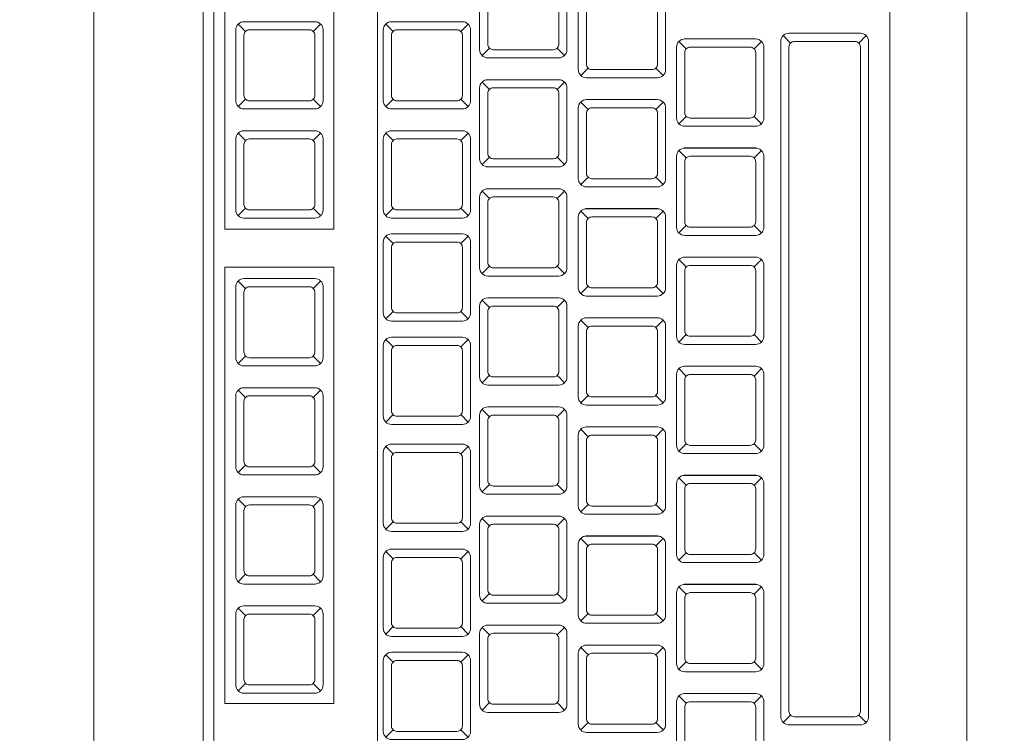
# Model space of a CAD drawing. Header units: millimetres. Extents: x 26866 to 1024070, y -428191 to 408885.
# Tile 74 of 248: x 184472 to 184652, y 366338 to 366468. Entities that reach past the tile are written whole.
import ezdxf

# ---------------------------------------------------------------- set-up
doc = ezdxf.new("R2010")
doc.units = ezdxf.units.MM
doc.header["$LTSCALE"] = 2
for name, color, linetype, lineweight in [('0_OPIS', 7, 'Continuous', 13), ('3DPLAN_A_TABELKA POMIESZCZEŃ', 7, 'Continuous', 0), ('A_KRESKOWANIE', 9, 'Continuous', 0)]:
    doc.layers.add(name, color=color, linetype=linetype, lineweight=lineweight)
doc.layers.add('3DPLAN_A_KRESKOWANIE 1', color=253, linetype='Continuous')
doc.layers.add('3DPLAN_A_OPIS', color=8, linetype='Continuous')
doc.layers.add('FURNITURE ZD 1 500', color=7, linetype='Continuous', lineweight=13, true_color=0x9fa8a5)
doc.styles.add('ARIAL', font='arial.ttf')

# ---------------------------------------------------------------- blocks, each defined once
blk = doc.blocks.new('parterr')
at = {"layer": '3DPLAN_A_KRESKOWANIE 1'}
h = blk.add_hatch(dxfattribs=at)
h.set_pattern_fill('ANSI31', color=256, scale=5, style=0)
h.set_pattern_definition([(45, (28281.13, -31178.053), (-11.22532, 11.22532), [])])
h.paths.add_polyline_path([(27531.985, -28228.889), (27531.985, -28218.889), (27420.985, -28218.889), (27420.985, -28006.889), (27456.985, -28006.889), (27456.985, -27805.889), (26774.485, -27805.889), (26774.485, -27888.889), (26825.985, -27888.889), (26825.985, -27851.889), (27410.985, -27851.889), (27410.985, -28133.889), (27387.985, -28133.889), (27387.985, -28139.889), (27410.985, -28139.889), (27410.985, -28286.889), (27426.985, -28286.889), (27426.985, -28228.889)])
h.paths.add_polyline_path([(27626.985, -27863.889), (27769.985, -27863.889), (27769.985, -27805.889), (27626.985, -27805.889)])
h.paths.add_polyline_path([(27631.985, -28218.889), (27631.985, -28228.889), (27648.985, -28228.889), (27648.985, -28462.889), (27694.985, -28462.889), (27694.985, -28426.889), (27667.985, -28426.889), (27667.985, -28237.889), (27979.985, -28237.889), (27979.985, -28426.889), (27784.985, -28426.889), (27784.985, -28541.889), (27801.985, -28541.889), (27801.985, -28461.889), (27937.985, -28461.889), (27937.985, -28505.889), (28030.985, -28505.889), (28030.985, -28463.889), (28076.985, -28463.889), (28076.985, -28434.889), (28070.985, -28434.889), (28070.985, -28421.889), (28057.985, -28421.889), (28057.985, -27857.889), (28067.985, -27857.889), (28067.985, -27794.889), (28073.985, -27794.889), (28073.985, -27747.889), (28027.485, -27747.889), (28027.485, -27805.889), (27939.985, -27805.889), (27939.985, -27933.889), (27975.985, -27933.889), (27975.985, -28218.889)])
h.paths.add_polyline_path([(26774.485, -28063.889), (26774.485, -28175.389), (26826.985, -28175.389), (26826.985, -28139.889), (27297.985, -28139.889), (27297.985, -28133.889), (26825.985, -28133.889), (26825.985, -28063.889)])
h.paths.add_polyline_path([(27410.985, -28376.889), (27410.985, -28408.889), (27393.985, -28408.889), (27393.985, -28418.889), (26826.985, -28418.889), (26826.985, -28350.389), (26774.485, -28350.389), (26774.485, -28429.889), (26562.485, -28429.889), (26562.485, -28493.889), (26595.985, -28493.889), (26595.985, -28452.889), (26776.985, -28452.889), (26776.985, -28490.889), (26826.985, -28490.889), (26826.985, -28455.889), (27384.065, -28455.809), (27401.985, -28455.809), (27401.985, -28523.889), (27426.985, -28523.889), (27426.985, -28487.138), (27424.985, -28487.218), (27425.065, -28485.138), (27426.985, -28485.058), (27426.985, -28479.558), (27425.403, -28479.558), (27425.965, -28479.934), (27424.985, -28479.558), (27424.985, -28411.758), (27426.985, -28411.758), (27426.985, -28411.298), (27424.985, -28411.378), (27425.065, -28409.298), (27426.985, -28409.218), (27426.985, -28376.889)])
h.paths.add_polyline_path([(27341.985, -28709.889), (26826.985, -28709.889), (26826.985, -28670.889), (26776.985, -28670.889), (26776.985, -28709.889), (26595.985, -28709.889), (26595.985, -28673.889), (26562.485, -28673.889), (26562.485, -28763.889), (26781.485, -28763.889), (26781.485, -28800.889), (26837.985, -28800.889), (26837.985, -28746.889), (27391.985, -28746.889), (27391.985, -28790.889), (27411.495, -28790.889), (27399.246, -28679.889), (27341.985, -28679.889)])
h.paths.add_polyline_path([(26781.485, -29070.889), (26781.485, -29384.889), (27480.84, -29384.889), (27480.84, -29301.889), (27411.84, -29301.889), (27411.84, -28913.889), (27510.985, -28913.889), (27510.985, -28896.889), (27411.985, -28896.889), (27411.985, -28889.889), (27391.985, -28889.889), (27391.985, -29317.889), (26837.985, -29317.889), (26837.985, -29070.889)])
h.paths.add_polyline_path([(27653.84, -29384.889), (27783.84, -29384.889), (27783.84, -29301.889), (27725.84, -29301.889), (27725.84, -28870.889), (27709.985, -28870.889), (27709.985, -28896.889), (27609.985, -28896.889), (27609.985, -28913.889), (27709.84, -28913.889), (27709.84, -29301.889), (27653.84, -29301.889)])
h.paths.add_polyline_path([(28104.985, -29384.889), (28104.985, -29319.889), (28049.985, -29319.889), (28049.985, -29041.889), (28096.985, -29041.889), (28096.985, -28933.889), (28049.985, -28933.889), (28049.985, -28849.889), (28076.985, -28849.889), (28076.985, -28716.889), (28030.985, -28716.889), (28030.985, -28683.889), (27937.985, -28683.889), (27937.985, -28715.889), (27801.985, -28715.889), (27801.985, -28691.889), (27784.985, -28691.889), (27784.985, -28715.889), (27685.985, -28715.889), (27685.985, -28746.889), (27709.985, -28746.889), (27709.985, -28772.889), (27725.84, -28772.889), (27725.84, -28731.889), (27994.84, -28731.889), (27994.84, -28790.889), (27952.84, -28790.889), (27952.84, -28922.889), (27994.84, -28922.889), (27994.84, -29301.889), (27956.84, -29301.889), (27956.84, -29384.889)])
h.paths.add_polyline_path([(28444.971, -27794.889), (28444.971, -27747.889), (28199.985, -27747.889), (28199.985, -27794.889)])
h.paths.add_polyline_path([(28921.985, -28467.889), (29077.985, -28467.889), (29077.985, -28435.889), (28960.985, -28435.889), (28960.985, -27867.889), (29010.985, -27867.889), (29010.985, -27805.889), (28878.985, -27805.889), (28878.985, -27866.889), (28932.985, -27866.889), (28932.985, -28435.889), (28921.985, -28435.889)])
h.paths.add_polyline_path([(29185.985, -27867.889), (29308.985, -27867.889), (29308.985, -27805.889), (29185.985, -27805.889)])
h.paths.add_polyline_path([(29483.985, -27867.889), (29607.985, -27867.889), (29607.985, -27805.889), (29483.985, -27805.889)])
h.paths.add_polyline_path([(29782.985, -27867.889), (29903.985, -27867.889), (29903.985, -27805.889), (29782.985, -27805.889)])
h.paths.add_polyline_path([(30078.985, -27867.889), (30205.985, -27867.889), (30205.985, -27805.889), (30078.985, -27805.889)])
h.paths.add_polyline_path([(29866.985, -28490.889), (29866.985, -28439.889), (30420.985, -28439.889), (30420.985, -28504.889), (30467.985, -28504.889), (30467.985, -28441.889), (30494.985, -28441.889), (30494.985, -28420.889), (30467.985, -28420.889), (30467.985, -27862.889), (30500.985, -27862.889), (30500.985, -27805.889), (30380.985, -27805.889), (30380.985, -27867.889), (30454.985, -27867.889), (30454.985, -28420.889), (29450.985, -28420.889), (29450.985, -28435.889), (29331.985, -28435.889), (29331.985, -28420.889), (29227.985, -28420.889), (29227.985, -28435.889), (29207.985, -28435.889), (29207.985, -28467.889), (29230.985, -28467.889), (29230.985, -28496.889), (29276.985, -28496.889), (29276.985, -28467.889), (29827.985, -28467.889), (29827.985, -28490.889)])
h.paths.add_polyline_path([(30792.985, -27805.889), (30675.985, -27805.889), (30675.985, -27862.889), (30792.985, -27862.889)])
h.paths.add_polyline_path([(31618.985, -27862.889), (31618.985, -27970.889), (31677.485, -27970.889), (31677.485, -27805.889), (30967.985, -27805.889), (30967.985, -27862.889)])
h.paths.add_polyline_path([(30691.985, -28522.889), (30691.985, -28438.889), (31026.985, -28438.889), (31026.985, -28712.889), (30892.985, -28712.889), (30892.985, -28746.889), (31014.985, -28746.889), (31014.985, -28802.889), (31047.985, -28802.889), (31047.985, -28747.889), (31069.985, -28747.889), (31069.985, -28744.889), (31443.985, -28744.889), (31443.985, -28715.889), (31348.985, -28715.889), (31348.985, -28647.889), (31324.985, -28647.889), (31324.985, -28715.889), (31097.985, -28715.889), (31097.985, -28691.889), (31056.985, -28691.889), (31056.985, -28450.889), (31068.985, -28450.889), (31068.985, -28440.889), (31324.985, -28440.889), (31324.985, -28557.889), (31348.985, -28557.889), (31348.985, -28439.889), (31623.985, -28439.889), (31623.985, -28481.889), (31677.485, -28481.889), (31677.485, -28090.889), (31618.985, -28090.889), (31618.985, -28420.889), (30614.985, -28420.889), (30614.985, -28441.889), (30671.985, -28441.889), (30671.985, -28522.889)])
h.paths.add_polyline_path([(31677.485, -28782.889), (31677.485, -28681.889), (31623.985, -28681.889), (31623.985, -28715.889), (31533.985, -28715.889), (31533.985, -28744.889), (31623.985, -28744.889), (31623.985, -28782.889)])
h.paths.add_polyline_path([(31290.985, -29384.889), (31677.485, -29384.889), (31677.485, -29121.889), (31623.985, -29121.889), (31623.985, -29308.889), (31290.985, -29308.889)])
h.paths.add_polyline_path([(31115.985, -29308.889), (31047.985, -29308.889), (31047.985, -29148.889), (31014.985, -29148.889), (31014.985, -29308.889), (30977.985, -29308.889), (30977.985, -29384.889), (31115.985, -29384.889)])
h.paths.add_polyline_path([(30671.985, -28642.889), (30671.985, -28710.889), (30658.985, -28710.889), (30658.985, -28746.889), (30736.985, -28746.889), (30736.985, -29058.889), (30726.985, -29058.889), (30726.985, -29069.889), (30736.985, -29069.889), (30736.985, -29306.889), (30689.985, -29306.889), (30689.985, -29384.889), (30802.985, -29384.889), (30802.985, -29308.889), (30767.985, -29308.889), (30767.985, -28746.889), (30772.985, -28746.889), (30772.985, -28712.889), (30691.985, -28712.889), (30691.985, -28642.889)])
h.paths.add_polyline_path([(29827.985, -28640.889), (29827.985, -28721.889), (29417.985, -28721.889), (29417.985, -28756.889), (29765.985, -28756.889), (29765.985, -28833.889), (29935.985, -28833.889), (29935.985, -28756.889), (30425.985, -28756.889), (30425.985, -29306.889), (30383.985, -29306.889), (30383.985, -29384.889), (30514.985, -29384.889), (30514.985, -29306.889), (30441.985, -29306.889), (30441.985, -29069.889), (30636.985, -29069.889), (30636.985, -29058.889), (30441.985, -29058.889), (30441.985, -28772.889), (30466.985, -28772.889), (30466.985, -28746.889), (30568.985, -28746.889), (30568.985, -28710.889), (30467.985, -28710.889), (30467.985, -28677.889), (30420.985, -28677.889), (30420.985, -28720.889), (29866.985, -28720.889), (29866.985, -28640.889)])
h.paths.add_polyline_path([(30087.985, -29306.889), (30087.985, -29384.889), (30208.985, -29384.889), (30208.985, -29306.889)])
h.paths.add_polyline_path([(29912.985, -29306.889), (29891.985, -29306.889), (29891.985, -28974.889), (29421.985, -28974.889), (29421.985, -28984.889), (29884.985, -28984.889), (29884.985, -29310.889), (29777.985, -29310.889), (29777.985, -29384.889), (29912.985, -29384.889)])
h.paths.add_polyline_path([(29487.985, -29310.889), (29487.985, -29384.889), (29602.985, -29384.889), (29602.985, -29310.889)])
h.paths.add_polyline_path([(29341.985, -28974.889), (29262.985, -28974.889), (29262.985, -28756.889), (29297.985, -28756.889), (29297.985, -28721.889), (29276.985, -28721.889), (29276.985, -28667.889), (29228.985, -28667.889), (29228.985, -28721.889), (28922.985, -28721.889), (28922.985, -28754.889), (28935.985, -28754.889), (28935.985, -28884.889), (28953.985, -28884.889), (28953.985, -28754.889), (29226.985, -28754.889), (29226.985, -29323.889), (29186.985, -29323.889), (29186.985, -29384.889), (29312.985, -29384.889), (29312.985, -29310.889), (29262.985, -29310.889), (29262.985, -28984.889), (29341.985, -28984.889)])
h.paths.add_polyline_path([(29011.985, -29323.889), (28953.985, -29323.889), (28953.985, -28979.889), (28935.985, -28979.889), (28935.985, -29320.889), (28895.985, -29320.889), (28895.985, -29384.889), (29011.985, -29384.889)])
h.paths.add_polyline_path([(28832.985, -28721.889), (28810.985, -28721.889), (28810.985, -28684.889), (28793.985, -28684.889), (28793.985, -28721.889), (28683.985, -28721.889), (28683.985, -28682.889), (28629.985, -28682.889), (28629.985, -28715.889), (28626.985, -28715.889), (28626.985, -29316.889), (28584.985, -29316.889), (28584.985, -29384.889), (28720.985, -29384.889), (28720.985, -29320.889), (28668.985, -29320.889), (28668.985, -29039.889), (28722.985, -29039.889), (28722.985, -28875.889), (28664.985, -28875.889), (28664.985, -28769.889), (28673.985, -28769.889), (28673.985, -28754.889), (28832.985, -28754.889)])
h.paths.add_polyline_path([(28933.48, -28618.577), (28933.48, -28620.89), (28989.508, -28620.89), (28989.508, -28618.577)])
h.paths.add_polyline_path([(28048.623, -28542.166), (28104.651, -28542.166), (28104.651, -28567.43), (28048.623, -28567.43)])
h.paths.add_polyline_path([(28312.294, -28322.995), (28368.169, -28322.995), (28368.169, -28348.046), (28312.294, -28348.046)])
h.paths.add_polyline_path([(28488.087, -28322.995), (28543.962, -28322.995), (28543.962, -28348.046), (28488.087, -28348.046)])
edge = h.paths.add_edge_path()
edge.add_arc((28306.985, -28816.889), 85, 62.65448, 71.78542, ccw=False)
edge.add_line((28346.03, -28741.388), (28346.03, -28736.148))
edge.add_line((28346.03, -28736.148), (28333.554, -28736.148))
h.paths.add_polyline_path([(28109.348, -29204.098), (28204.556, -29204.098), (28204.556, -29250.571), (28109.348, -29250.571)])
h.paths.add_polyline_path([(28138.557, -28107.378), (28196.542, -28107.378), (28196.542, -28140.407), (28138.557, -28140.407)])
h.paths.add_polyline_path([(28531.907, -27858.834), (28585.665, -27858.834), (28585.665, -27891.863), (28531.907, -27891.863)])
h.paths.add_polyline_path([(28514.882, -27899.847, 1), (28514.882, -27870.727, 1)])
h.paths.add_polyline_path([(28121.532, -28148.391, 1), (28121.532, -28119.271, 1)])
edge = h.paths.add_edge_path()
edge.add_line((28141.813, -28688.783), (28156.373, -28688.783))
edge.add_line((28156.373, -28688.783), (28156.373, -28674.223))
edge.add_arc((28156.373, -28688.783), 14.56, 90, 180)
edge = h.paths.add_edge_path()
edge.add_line((28156.373, -28688.783), (28156.373, -28703.343))
edge.add_arc((28156.373, -28688.783), 14.56, 270, 360)
edge.add_line((28170.933, -28688.783), (28156.373, -28688.783))
h.paths.add_polyline_path([(28156.373, -28703.343, 1), (28156.373, -28674.223, 1)])
h.paths.add_polyline_path([(28624.31, -27926.264), (28623.535, -27925.489), (28623.66, -27865.141), (28624.435, -27864.366), (28624.435, -27926.212)], is_closed=False)
h.paths.add_polyline_path([(28252.196, -28179.889), (28327.196, -28179.889), (28327.196, -28198.639, -0.427145), (28270.946, -28254.889), (28252.196, -28254.889)])
h.paths.add_polyline_path([(28424.196, -28361.389, -0.414214), (28419.196, -28366.389), (28413.196, -28366.389, -0.414214), (28389.196, -28342.389), (28389.196, -28330.389, -0.414214), (28413.196, -28306.389), (28419.196, -28306.389, -0.414214), (28424.196, -28311.389)])
h.paths.add_polyline_path([(28638.985, -27932.349), (28638.985, -27864.549), (28640.567, -27864.549), (28640.006, -27864.173, -0.310329), (28639.685, -27863.706), (28639.685, -27861.276, -0.216272), (28639.856, -27860.9), (28640.604, -27860.179, 0.840818), (28640.485, -27859.349, -0.414214), (28640.985, -27859.849), (28640.985, -27932.349)])
h.paths.add_polyline_path([(28638.785, -27863.155), (28638.261, -27863.789), (28637.785, -27863.789), (28637.785, -27893.788, -0.760764), (28636.885, -27897.039), (28634.335, -27897.039), (28634.335, -27925.489), (28634.063, -27925.585), (28633.758, -27925.889), (28633.56, -27926.312), (28634.042, -27926.312, -0.130781), (28633.435, -27927.408, -2.336993), (28633.435, -27924.37), (28633.435, -27899.239), (28632.985, -27899.239), (28632.985, -27897.639), (28632.585, -27897.539), (28632.585, -27893.039), (28632.985, -27892.939), (28632.985, -27891.339), (28633.435, -27891.339), (28633.56, -27871.114), (28633.435, -27867.408, -2.336993), (28633.56, -27864.314), (28634.335, -27865.089), (28634.335, -27893.539), (28635.985, -27893.539), (28635.985, -27863.789), (28635.51, -27863.789), (28634.985, -27863.155), (28634.985, -27856.989), (28638.785, -27856.989)])
h.paths.add_polyline_path([(28630.613, -27891.539), (28631.163, -27891.689), (28631.163, -27897.689, -0.414214), (28631.013, -27897.839), (28627.613, -27897.839, -0.414214), (28627.463, -27897.589), (28627.613, -27891.539), (28628.013, -27891.539), (28628.013, -27884.365, -1), (28630.613, -27884.365)])
h.paths.add_polyline_path([(28624.435, -27885.989), (28628.013, -27886.139), (28624.435, -27886.139)], is_closed=False)
h.paths.add_polyline_path([(28631.963, -27893.589), (28632.305, -27893.759), (28632.535, -27893.759), (28632.535, -27896.819), (28632.305, -27896.989), (28631.963, -27896.989), (28631.913, -27897.439), (28631.963, -27893.189)])
h.paths.add_polyline_path([(28624.435, -27904.439), (28633.435, -27904.589), (28624.435, -27904.589)], is_closed=False)
h.paths.add_polyline_path([(28625.185, -27886.139), (28625.185, -27891.339), (28625.635, -27891.339), (28625.635, -27892.939), (28626.035, -27893.039), (28626.035, -27893.589), (28626.663, -27893.589), (28626.713, -27893.139), (28626.663, -27897.389), (28626.663, -27896.989), (28626.035, -27896.989), (28626.035, -27897.539), (28625.635, -27897.639), (28625.635, -27899.239), (28625.185, -27899.239), (28625.035, -27904.439), (28625.035, -27886.139)], is_closed=False)
h.paths.add_polyline_path([(28640.905, -27856.969), (28622.985, -27856.889), (28640.985, -27856.889)], is_closed=False)
h.paths.add_polyline_path([(28619.985, -28325.889), (28619.985, -28323.453), (28618.52, -28323.453), (28584.985, -28382.665, -0.262592), (28550.718, -28323.453), (28549.985, -28323.453), (28549.985, -28325.889), (28512.985, -28325.889), (28512.985, -28240.889), (28492.402, -28240.889), (28491.79, -28249.167, -0.11869), (28489.72, -28256.749), (28483.383, -28267.012, -0.177707), (28479.147, -28270.09), (28472.857, -28270.09, -0.177707), (28468.581, -28266.948), (28462.284, -28256.749, -0.11869), (28460.214, -28249.167), (28459.601, -28240.889), (28487.985, -28240.889), (28487.985, -28181.889), (28633.985, -28181.889), (28633.985, -28325.889)])
h.paths.add_polyline_path([(28442.485, -28424.889), (28442.485, -28418.889, -0.414214), (28466.485, -28394.889), (28478.485, -28394.889, -0.414214), (28502.485, -28418.889), (28502.485, -28424.889, -0.414214), (28497.485, -28429.889), (28447.485, -28429.889, -0.414214)])
h.paths.add_polyline_path([(28265.745, -28187.219, 1), (28256.37, -28187.219, 1)], flags=16)
h.paths.add_polyline_path([(28416.196, -28357.255, -0.453948), (28410.529, -28362.211, -0.375565), (28393.196, -28342.389), (28393.196, -28330.389, -0.375565), (28410.529, -28310.568, -0.453948), (28416.196, -28315.523)], flags=16)
h.paths.add_polyline_path([(28638.375, -27861.789, 1), (28635.395, -27861.789, 1)], flags=16)
h.paths.add_polyline_path([(28637.96, -27861.789, 1), (28635.81, -27861.789, 1)], flags=0)
h.paths.add_polyline_path([(28633.921, -27866.704, -0.08131), (28633.435, -27867.408), (28633.435, -27865.889), (28634.21, -27865.889), (28634.313, -27866.312)], flags=16)
h.paths.add_polyline_path([(28633.435, -27865.889), (28633.435, -27867.012), (28634.21, -27866.237), (28634.085, -27865.889)], flags=0)
h.paths.add_polyline_path([(28633.435, -27867.012), (28633.56, -27867.278, 0.08131), (28633.921, -27866.704), (28633.56, -27867.064)], is_closed=False, flags=16)
h.paths.add_polyline_path([(28633.56, -27897.519), (28633.635, -27893.189), (28633.635, -27897.389)], is_closed=False, flags=16)
h.paths.add_polyline_path([(28633.635, -27897.389), (28633.56, -27893.059), (28633.56, -27897.519)], is_closed=False, flags=16)
h.paths.add_polyline_path([(28628.013, -27884.365), (28630.613, -27884.365, -1)], flags=16)
h.paths.add_polyline_path([(28557.294, -28240.025), (28560.006, -28203.366), (28592.807, -28203.366), (28595.52, -28240.025, -0.414214), (28578.655, -28256.889), (28574.158, -28256.889, -0.414214)], flags=16)
h.paths.add_polyline_path([(28570.231, -28211.918), (28582.582, -28211.918, -0.392745), (28588.188, -28217.124), (28589.897, -28240.212, -0.409357), (28578.655, -28251.268), (28574.158, -28251.268, -0.409357), (28562.917, -28240.212), (28564.625, -28217.124, -0.392745)], flags=0)
h.paths.add_polyline_path([(28465.687, -28254.648, -0.504303), (28469.826, -28249.441), (28482.177, -28249.441, -0.504303), (28486.316, -28254.648), (28480.019, -28264.847, -0.195658), (28478.25, -28266.09), (28473.753, -28266.09, -0.195658), (28471.984, -28264.847)], flags=16)
h.paths.add_polyline_path([(28451.619, -28421.889, -0.453948), (28446.664, -28416.223, -0.375565), (28466.485, -28398.889), (28478.485, -28398.889, -0.375565), (28498.307, -28416.223, -0.453948), (28493.351, -28421.889)], flags=16)
at = {"layer": 'A_KRESKOWANIE', "transparency": 33554687}
h = blk.add_hatch(dxfattribs=at)
h.set_pattern_fill('ANSI37', color=0, scale=5)
h.paths.add_polyline_path([(26825.985, -28063.889), (26825.985, -28133.889), (27297.985, -28133.889), (27297.985, -28133.593), (27299.869, -28133.593), (27299.869, -28135.476), (27300.811, -28135.476), (27300.811, -28138.302), (27299.869, -28138.302), (27299.869, -28140.186), (27298.927, -28140.186, 0.262592), (27342.985, -28216.315), (27344.219, -28214.137, -0.038194), (27343.056, -28198.926), (27343.056, -27851.889), (26825.985, -27851.889), (26825.985, -27888.889)])
h.paths.add_polyline_path([(27102.966, -28064.047), (27158.91, -28064.047), (27158.91, -28044.903), (27102.966, -28044.903)], flags=24)
h.paths.add_polyline_path([(27342.985, -28216.315, -0.262592), (27298.927, -28140.186), (27299.869, -28140.186), (27297.985, -28140.186), (27297.985, -28139.889), (26826.985, -28139.889), (26826.985, -28175.389), (26826.985, -28350.389), (26826.985, -28418.889), (27393.985, -28418.889), (27393.985, -28408.889), (27393.985, -28362.714), (27339.559, -28331.889, -0.198011), (27393.985, -28290.75), (27393.985, -28286.059, -0.230244), (27344.219, -28214.137)])
h.paths.add_polyline_path([(27102.36, -28351.795), (27325.941, -28351.795), (27325.941, -28402.592), (27102.36, -28402.592)], flags=16)
h.paths.add_polyline_path([(27102.966, -28330.527), (27159.047, -28330.527), (27159.047, -28311.383), (27102.966, -28311.383)], flags=24)
h.paths.add_polyline_path([(27123.082, -28409.593), (27305.219, -28409.593), (27305.219, -28344.793), (27123.082, -28344.793)], flags=24)
h.paths.add_polyline_path([(27433.84, -29301.889), (27433.84, -28913.889), (27411.84, -28913.889), (27411.84, -29301.889)])
h.paths.add_polyline_path([(27980.459, -29061.282), (27980.459, -29115.282), (27940.492, -29115.282), (27940.492, -29301.889), (27956.84, -29301.889), (27994.84, -29301.889), (27994.84, -28922.889), (27952.84, -28922.889), (27952.84, -28790.889), (27994.84, -28790.889), (27994.84, -28731.889), (27940.492, -28731.889), (27940.492, -29061.282)])
h.paths.add_polyline_path([(27075.431, -29179.353), (27131.462, -29179.353), (27131.462, -29160.209), (27075.431, -29160.209)], flags=9)
h.paths.add_polyline_path([(27522.898, -29133.651), (27578.929, -29133.651), (27578.929, -29114.508), (27522.898, -29114.508)], flags=9)
h.paths.add_polyline_path([(27332.052, -28065.19), (27388.134, -28065.19), (27388.134, -28046.046), (27332.052, -28046.046)], flags=9)
h.paths.add_polyline_path([(27804.485, -29133.651), (27860.517, -29133.651), (27860.517, -29114.508), (27804.485, -29114.508)], flags=9)
at = {"layer": 'FURNITURE ZD 1 500', "lineweight": 0}
for p, q in [((27453.73, -28174.399), (27453.73, -28145.499)), ((27463.118, -28150.099), (27463.118, -28169.399)), ((27451.31, -28153.376), (27451.174, -28153.241)), ((27452.551, -28153.376), (27452.686, -28153.241)), ((27454.013, -28153.376), (27453.878, -28153.241)), ((27455.254, -28153.376), (27455.39, -28153.241)), ((27459.387, -28153.693), (27459.252, -28153.558)), ((27459.35, -28153.511), (27460.659, -28153.511)), ((27460.628, -28153.693), (27460.764, -28153.558)), ((27461.298, -28153.589), (27461.162, -28153.453)), ((27462.548, -28153.589), (27462.683, -28153.453)), ((27455.78, -28153.68), (27455.644, -28153.816)), ((27457.021, -28153.68), (27457.156, -28153.816)), ((27457.587, -28154.047), (27457.452, -28154.182)), ((27458.828, -28154.047), (27458.964, -28154.182)), ((27455.78, -28154.439), (27455.644, -28154.304)), ((27457.021, -28154.439), (27457.156, -28154.304)), ((27451.31, -28154.618), (27451.174, -28154.753)), ((27452.551, -28154.618), (27452.686, -28154.753)), ((27454.013, -28154.618), (27453.878, -28154.753)), ((27455.254, -28154.618), (27455.39, -28154.753)), ((27457.55, -28154.624), (27458.859, -28154.624)), ((27457.587, -28154.806), (27457.452, -28154.67)), ((27458.828, -28154.806), (27458.964, -28154.67)), ((27459.387, -28154.934), (27459.252, -28155.07)), ((27460.628, -28154.934), (27460.764, -28155.07)), ((27451.31, -28155.376), (27451.174, -28155.241)), ((27452.551, -28155.376), (27452.686, -28155.241)), ((27454.013, -28155.376), (27453.878, -28155.241)), ((27455.254, -28155.376), (27455.39, -28155.241)), ((27459.35, -28155.511), (27460.659, -28155.511)), ((27455.78, -28155.68), (27455.644, -28155.816)), ((27457.021, -28155.68), (27457.156, -28155.816)), ((27459.387, -28155.693), (27459.252, -28155.558)), ((27460.628, -28155.693), (27460.764, -28155.558)), ((27457.587, -28156.047), (27457.452, -28156.182)), ((27458.828, -28156.047), (27458.964, -28156.182)), ((27455.78, -28156.439), (27455.644, -28156.304)), ((27457.021, -28156.439), (27457.156, -28156.304)), ((27451.31, -28156.618), (27451.174, -28156.753)), ((27452.551, -28156.618), (27452.686, -28156.753)), ((27454.013, -28156.618), (27453.878, -28156.753)), ((27455.254, -28156.618), (27455.39, -28156.753)), ((27457.55, -28156.624), (27458.859, -28156.624)), ((27457.587, -28156.806), (27457.452, -28156.67)), ((27458.828, -28156.806), (27458.964, -28156.67)), ((27459.387, -28156.934), (27459.252, -28157.07)), ((27460.628, -28156.934), (27460.764, -28157.07)), ((27454.013, -28157.266), (27453.878, -28157.131)), ((27455.254, -28157.266), (27455.39, -28157.131)), ((27459.35, -28157.511), (27460.659, -28157.511)), ((27455.78, -28157.68), (27455.644, -28157.816)), ((27457.021, -28157.68), (27457.156, -28157.816)), ((27459.387, -28157.693), (27459.252, -28157.558)), ((27460.628, -28157.693), (27460.764, -28157.558)), ((27451.31, -28158.086), (27451.174, -28157.951)), ((27452.551, -28158.086), (27452.686, -28157.951)), ((27457.587, -28158.047), (27457.452, -28158.182)), ((27458.828, -28158.047), (27458.964, -28158.182)), ((27455.78, -28158.439), (27455.644, -28158.304)), ((27457.021, -28158.439), (27457.156, -28158.304)), ((27454.013, -28158.507), (27453.878, -28158.643)), ((27455.254, -28158.507), (27455.39, -28158.643)), ((27457.587, -28158.806), (27457.452, -28158.67)), ((27457.55, -28158.624), (27458.859, -28158.624)), ((27458.828, -28158.806), (27458.964, -28158.67)), ((27459.387, -28158.934), (27459.252, -28159.07)), ((27460.628, -28158.934), (27460.764, -28159.07)), ((27454.013, -28159.16), (27453.878, -28159.024)), ((27455.254, -28159.16), (27455.39, -28159.024)), ((27451.31, -28159.328), (27451.174, -28159.463)), ((27452.551, -28159.328), (27452.686, -28159.463)), ((27459.35, -28159.511), (27460.659, -28159.511)), ((27455.78, -28159.68), (27455.644, -28159.816)), ((27457.021, -28159.68), (27457.156, -28159.816)), ((27459.387, -28159.693), (27459.252, -28159.558)), ((27460.628, -28159.693), (27460.764, -28159.558)), ((27451.31, -28160.086), (27451.174, -28159.951)), ((27452.551, -28160.086), (27452.686, -28159.951)), ((27457.587, -28160.047), (27457.452, -28160.182)), ((27458.828, -28160.047), (27458.964, -28160.182)), ((27454.013, -28160.401), (27453.878, -28160.537)), ((27455.254, -28160.401), (27455.39, -28160.537)), ((27455.78, -28160.439), (27455.644, -28160.304)), ((27457.021, -28160.439), (27457.156, -28160.304)), ((27457.587, -28160.806), (27457.452, -28160.67)), ((27457.55, -28160.624), (27458.859, -28160.624)), ((27458.828, -28160.806), (27458.964, -28160.67)), ((27459.387, -28160.934), (27459.252, -28161.07)), ((27460.628, -28160.934), (27460.764, -28161.07)), ((27454.013, -28161.122), (27453.878, -28160.986)), ((27455.254, -28161.122), (27455.39, -28160.986)), ((27451.31, -28161.328), (27451.174, -28161.463)), ((27452.551, -28161.328), (27452.686, -28161.463)), ((27459.387, -28161.693), (27459.252, -28161.558)), ((27459.35, -28161.511), (27460.659, -28161.511)), ((27460.628, -28161.693), (27460.764, -28161.558)), ((27455.78, -28161.68), (27455.644, -28161.816)), ((27457.021, -28161.68), (27457.156, -28161.816)), ((27451.31, -28162.086), (27451.174, -28161.951)), ((27452.551, -28162.086), (27452.686, -28161.951)), ((27457.587, -28162.047), (27457.452, -28162.182)), ((27458.828, -28162.047), (27458.964, -28162.182)), ((27454.013, -28162.363), (27453.878, -28162.498)), ((27455.254, -28162.363), (27455.39, -28162.498)), ((27455.78, -28162.439), (27455.644, -28162.304)), ((27457.021, -28162.439), (27457.156, -28162.304)), ((27457.587, -28162.806), (27457.452, -28162.67)), ((27457.55, -28162.624), (27458.859, -28162.624)), ((27458.828, -28162.806), (27458.964, -28162.67)), ((27454.013, -28163.046), (27453.878, -28162.911)), ((27455.254, -28163.046), (27455.39, -28162.911)), ((27459.387, -28162.934), (27459.252, -28163.07)), ((27460.628, -28162.934), (27460.764, -28163.07)), ((27451.31, -28163.328), (27451.174, -28163.463)), ((27452.551, -28163.328), (27452.686, -28163.463)), ((27459.387, -28163.693), (27459.252, -28163.558)), ((27459.35, -28163.511), (27460.659, -28163.511)), ((27460.628, -28163.693), (27460.764, -28163.558)), ((27455.78, -28163.68), (27455.644, -28163.816)), ((27457.021, -28163.68), (27457.156, -28163.816)), ((27451.31, -28164.086), (27451.174, -28163.951)), ((27452.551, -28164.086), (27452.686, -28163.951)), ((27457.587, -28164.047), (27457.452, -28164.182)), ((27458.828, -28164.047), (27458.964, -28164.182)), ((27454.013, -28164.287), (27453.878, -28164.423)), ((27455.254, -28164.287), (27455.39, -28164.423)), ((27455.78, -28164.439), (27455.644, -28164.304)), ((27457.021, -28164.439), (27457.156, -28164.304)), ((27457.587, -28164.806), (27457.452, -28164.67)), ((27457.55, -28164.624), (27458.859, -28164.624)), ((27458.828, -28164.806), (27458.964, -28164.67)), ((27454.013, -28164.937), (27453.878, -28164.802)), ((27455.254, -28164.937), (27455.39, -28164.802)), ((27459.387, -28164.934), (27459.252, -28165.07)), ((27460.628, -28164.934), (27460.764, -28165.07)), ((27451.31, -28165.328), (27451.174, -28165.463)), ((27452.551, -28165.328), (27452.686, -28165.463)), ((27459.387, -28165.693), (27459.252, -28165.558)), ((27459.35, -28165.511), (27460.659, -28165.511)), ((27460.628, -28165.693), (27460.764, -28165.558)), ((27455.78, -28165.68), (27455.644, -28165.816)), ((27457.021, -28165.68), (27457.156, -28165.816)), ((27461.298, -28165.909), (27461.162, -28166.045)), ((27462.548, -28165.909), (27462.683, -28166.045)), ((27454.013, -28166.179), (27453.878, -28166.314)), ((27455.254, -28166.179), (27455.39, -28166.314)), ((27457.587, -28166.047), (27457.452, -28166.182)), ((27458.828, -28166.047), (27458.964, -28166.182))]:
    blk.add_line(p, q, dxfattribs=at)
for points in [[(27448.73, -28144.499), (27464.33, -28144.499, -0.414214), (27464.53, -28144.699), (27464.53, -28190.299, -0.414214), (27464.33, -28190.499), (27448.73, -28190.499, -0.414214), (27448.53, -28190.299), (27448.53, -28144.699, -0.414214)], [(27455.75, -28153.86, -0.414214), (27455.6, -28153.71), (27455.6, -28152.41, -0.414214), (27455.75, -28152.26), (27457.05, -28152.26, -0.414214), (27457.2, -28152.41), (27457.2, -28153.71, -0.414214), (27457.05, -28153.86)], [(27455.75, -28153.61), (27455.75, -28152.51, -0.414214), (27455.85, -28152.41), (27456.95, -28152.41, -0.414214), (27457.05, -28152.51), (27457.05, -28153.61, -0.414214), (27456.95, -28153.71), (27455.85, -28153.71, -0.414214)], [(27457.558, -28154.226, -0.414214), (27457.408, -28154.076), (27457.408, -28152.776, -0.414214), (27457.558, -28152.626), (27458.858, -28152.626, -0.414214), (27459.008, -28152.776), (27459.008, -28154.076, -0.414214), (27458.858, -28154.226)], [(27457.558, -28153.976), (27457.558, -28152.876, -0.414214), (27457.658, -28152.776), (27458.758, -28152.776, -0.414214), (27458.858, -28152.876), (27458.858, -28153.976, -0.414214), (27458.758, -28154.076), (27457.658, -28154.076, -0.414214)], [(27451.28, -28154.797, -0.414214), (27451.13, -28154.647), (27451.13, -28153.347, -0.414214), (27451.28, -28153.197), (27452.58, -28153.197, -0.414214), (27452.73, -28153.347), (27452.73, -28154.647, -0.414214), (27452.58, -28154.797)], [(27453.984, -28154.797, -0.414214), (27453.834, -28154.647), (27453.834, -28153.347, -0.414214), (27453.984, -28153.197), (27455.284, -28153.197, -0.414214), (27455.434, -28153.347), (27455.434, -28154.647, -0.414214), (27455.284, -28154.797)], [(27451.28, -28154.547), (27451.28, -28153.447, -0.414214), (27451.38, -28153.347), (27452.48, -28153.347, -0.414214), (27452.58, -28153.447), (27452.58, -28154.547, -0.414214), (27452.48, -28154.647), (27451.38, -28154.647, -0.414214)], [(27453.984, -28154.547), (27453.984, -28153.447, -0.414214), (27454.084, -28153.347), (27455.184, -28153.347, -0.414214), (27455.284, -28153.447), (27455.284, -28154.547, -0.414214), (27455.184, -28154.647), (27454.084, -28154.647, -0.414214)], [(27459.358, -28155.114, -0.414214), (27459.208, -28154.964), (27459.208, -28153.664, -0.414214), (27459.358, -28153.514), (27460.658, -28153.514, -0.414214), (27460.808, -28153.664), (27460.808, -28154.964, -0.414214), (27460.658, -28155.114)], [(27462.577, -28166.089), (27461.268, -28166.089, -0.414214), (27461.118, -28165.939), (27461.118, -28153.559, -0.414214), (27461.268, -28153.409), (27462.577, -28153.409, -0.414214), (27462.727, -28153.559), (27462.727, -28165.939, -0.414214)], [(27459.358, -28154.864), (27459.358, -28153.764, -0.414214), (27459.458, -28153.664), (27460.558, -28153.664, -0.414214), (27460.658, -28153.764), (27460.658, -28154.864, -0.414214), (27460.558, -28154.964), (27459.458, -28154.964, -0.414214)], [(27462.477, -28153.559), (27461.368, -28153.559, 0.414214), (27461.268, -28153.659), (27461.268, -28165.839, 0.414214), (27461.368, -28165.939), (27462.477, -28165.939, 0.414214), (27462.577, -28165.839), (27462.577, -28153.659, 0.414214)], [(27455.75, -28155.86, -0.414214), (27455.6, -28155.71), (27455.6, -28154.41, -0.414214), (27455.75, -28154.26), (27457.05, -28154.26, -0.414214), (27457.2, -28154.41), (27457.2, -28155.71, -0.414214), (27457.05, -28155.86)], [(27455.75, -28155.61), (27455.75, -28154.51, -0.414214), (27455.85, -28154.41), (27456.95, -28154.41, -0.414214), (27457.05, -28154.51), (27457.05, -28155.61, -0.414214), (27456.95, -28155.71), (27455.85, -28155.71, -0.414214)], [(27457.558, -28156.226, -0.414214), (27457.408, -28156.076), (27457.408, -28154.776, -0.414214), (27457.558, -28154.626), (27458.858, -28154.626, -0.414214), (27459.008, -28154.776), (27459.008, -28156.076, -0.414214), (27458.858, -28156.226)], [(27457.558, -28155.976), (27457.558, -28154.876, -0.414214), (27457.658, -28154.776), (27458.758, -28154.776, -0.414214), (27458.858, -28154.876), (27458.858, -28155.976, -0.414214), (27458.758, -28156.076), (27457.658, -28156.076, -0.414214)], [(27451.28, -28156.797, -0.414214), (27451.13, -28156.647), (27451.13, -28155.347, -0.414214), (27451.28, -28155.197), (27452.58, -28155.197, -0.414214), (27452.73, -28155.347), (27452.73, -28156.647, -0.414214), (27452.58, -28156.797)], [(27451.28, -28156.547), (27451.28, -28155.447, -0.414214), (27451.38, -28155.347), (27452.48, -28155.347, -0.414214), (27452.58, -28155.447), (27452.58, -28156.547, -0.414214), (27452.48, -28156.647), (27451.38, -28156.647, -0.414214)], [(27453.984, -28156.797, -0.414214), (27453.834, -28156.647), (27453.834, -28155.347, -0.414214), (27453.984, -28155.197), (27455.284, -28155.197, -0.414214), (27455.434, -28155.347), (27455.434, -28156.647, -0.414214), (27455.284, -28156.797)], [(27453.984, -28156.547), (27453.984, -28155.447, -0.414214), (27454.084, -28155.347), (27455.184, -28155.347, -0.414214), (27455.284, -28155.447), (27455.284, -28156.547, -0.414214), (27455.184, -28156.647), (27454.084, -28156.647, -0.414214)], [(27459.358, -28157.114, -0.414214), (27459.208, -28156.964), (27459.208, -28155.664, -0.414214), (27459.358, -28155.514), (27460.658, -28155.514, -0.414214), (27460.808, -28155.664), (27460.808, -28156.964, -0.414214), (27460.658, -28157.114)], [(27459.358, -28156.864), (27459.358, -28155.764, -0.414214), (27459.458, -28155.664), (27460.558, -28155.664, -0.414214), (27460.658, -28155.764), (27460.658, -28156.864, -0.414214), (27460.558, -28156.964), (27459.458, -28156.964, -0.414214)], [(27455.75, -28157.86, -0.414214), (27455.6, -28157.71), (27455.6, -28156.41, -0.414214), (27455.75, -28156.26), (27457.05, -28156.26, -0.414214), (27457.2, -28156.41), (27457.2, -28157.71, -0.414214), (27457.05, -28157.86)], [(27455.75, -28157.61), (27455.75, -28156.51, -0.414214), (27455.85, -28156.41), (27456.95, -28156.41, -0.414214), (27457.05, -28156.51), (27457.05, -28157.61, -0.414214), (27456.95, -28157.71), (27455.85, -28157.71, -0.414214)], [(27457.558, -28158.226, -0.414214), (27457.408, -28158.076), (27457.408, -28156.776, -0.414214), (27457.558, -28156.626), (27458.858, -28156.626, -0.414214), (27459.008, -28156.776), (27459.008, -28158.076, -0.414214), (27458.858, -28158.226)], [(27457.558, -28157.976), (27457.558, -28156.876, -0.414214), (27457.658, -28156.776), (27458.758, -28156.776, -0.414214), (27458.858, -28156.876), (27458.858, -28157.976, -0.414214), (27458.758, -28158.076), (27457.658, -28158.076, -0.414214)], [(27453.984, -28158.687, -0.414214), (27453.834, -28158.537), (27453.834, -28157.237, -0.414214), (27453.984, -28157.087), (27455.284, -28157.087, -0.414214), (27455.434, -28157.237), (27455.434, -28158.537, -0.414214), (27455.284, -28158.687)], [(27453.984, -28158.437), (27453.984, -28157.337, -0.414214), (27454.084, -28157.237), (27455.184, -28157.237, -0.414214), (27455.284, -28157.337), (27455.284, -28158.437, -0.414214), (27455.184, -28158.537), (27454.084, -28158.537, -0.414214)], [(27459.358, -28159.114, -0.414214), (27459.208, -28158.964), (27459.208, -28157.664, -0.414214), (27459.358, -28157.514), (27460.658, -28157.514, -0.414214), (27460.808, -28157.664), (27460.808, -28158.964, -0.414214), (27460.658, -28159.114)], [(27459.358, -28158.864), (27459.358, -28157.764, -0.414214), (27459.458, -28157.664), (27460.558, -28157.664, -0.414214), (27460.658, -28157.764), (27460.658, -28158.864, -0.414214), (27460.558, -28158.964), (27459.458, -28158.964, -0.414214)], [(27451.28, -28159.507, -0.414214), (27451.13, -28159.357), (27451.13, -28158.057, -0.414214), (27451.28, -28157.907), (27452.58, -28157.907, -0.414214), (27452.73, -28158.057), (27452.73, -28159.357, -0.414214), (27452.58, -28159.507)], [(27451.28, -28159.257), (27451.28, -28158.157, -0.414214), (27451.38, -28158.057), (27452.48, -28158.057, -0.414214), (27452.58, -28158.157), (27452.58, -28159.257, -0.414214), (27452.48, -28159.357), (27451.38, -28159.357, -0.414214)], [(27455.75, -28159.86, -0.414214), (27455.6, -28159.71), (27455.6, -28158.41, -0.414214), (27455.75, -28158.26), (27457.05, -28158.26, -0.414214), (27457.2, -28158.41), (27457.2, -28159.71, -0.414214), (27457.05, -28159.86)], [(27455.75, -28159.61), (27455.75, -28158.51, -0.414214), (27455.85, -28158.41), (27456.95, -28158.41, -0.414214), (27457.05, -28158.51), (27457.05, -28159.61, -0.414214), (27456.95, -28159.71), (27455.85, -28159.71, -0.414214)], [(27457.558, -28160.226, -0.414214), (27457.408, -28160.076), (27457.408, -28158.776, -0.414214), (27457.558, -28158.626), (27458.858, -28158.626, -0.414214), (27459.008, -28158.776), (27459.008, -28160.076, -0.414214), (27458.858, -28160.226)], [(27457.558, -28159.976), (27457.558, -28158.876, -0.414214), (27457.658, -28158.776), (27458.758, -28158.776, -0.414214), (27458.858, -28158.876), (27458.858, -28159.976, -0.414214), (27458.758, -28160.076), (27457.658, -28160.076, -0.414214)], [(27453.984, -28160.581, -0.414214), (27453.834, -28160.431), (27453.834, -28159.131, -0.414214), (27453.984, -28158.981), (27455.284, -28158.981, -0.414214), (27455.434, -28159.131), (27455.434, -28160.431, -0.414214), (27455.284, -28160.581)], [(27453.984, -28160.331), (27453.984, -28159.231, -0.414214), (27454.084, -28159.131), (27455.184, -28159.131, -0.414214), (27455.284, -28159.231), (27455.284, -28160.331, -0.414214), (27455.184, -28160.431), (27454.084, -28160.431, -0.414214)], [(27459.358, -28161.114, -0.414214), (27459.208, -28160.964), (27459.208, -28159.664, -0.414214), (27459.358, -28159.514), (27460.658, -28159.514, -0.414214), (27460.808, -28159.664), (27460.808, -28160.964, -0.414214), (27460.658, -28161.114)], [(27459.358, -28160.864), (27459.358, -28159.764, -0.414214), (27459.458, -28159.664), (27460.558, -28159.664, -0.414214), (27460.658, -28159.764), (27460.658, -28160.864, -0.414214), (27460.558, -28160.964), (27459.458, -28160.964, -0.414214)], [(27451.28, -28161.507, -0.414214), (27451.13, -28161.357), (27451.13, -28160.057, -0.414214), (27451.28, -28159.907), (27452.58, -28159.907, -0.414214), (27452.73, -28160.057), (27452.73, -28161.357, -0.414214), (27452.58, -28161.507)], [(27451.28, -28161.257), (27451.28, -28160.157, -0.414214), (27451.38, -28160.057), (27452.48, -28160.057, -0.414214), (27452.58, -28160.157), (27452.58, -28161.257, -0.414214), (27452.48, -28161.357), (27451.38, -28161.357, -0.414214)], [(27455.75, -28161.86, -0.414214), (27455.6, -28161.71), (27455.6, -28160.41, -0.414214), (27455.75, -28160.26), (27457.05, -28160.26, -0.414214), (27457.2, -28160.41), (27457.2, -28161.71, -0.414214), (27457.05, -28161.86)], [(27455.75, -28161.61), (27455.75, -28160.51, -0.414214), (27455.85, -28160.41), (27456.95, -28160.41, -0.414214), (27457.05, -28160.51), (27457.05, -28161.61, -0.414214), (27456.95, -28161.71), (27455.85, -28161.71, -0.414214)], [(27457.558, -28162.226, -0.414214), (27457.408, -28162.076), (27457.408, -28160.776, -0.414214), (27457.558, -28160.626), (27458.858, -28160.626, -0.414214), (27459.008, -28160.776), (27459.008, -28162.076, -0.414214), (27458.858, -28162.226)], [(27457.558, -28161.976), (27457.558, -28160.876, -0.414214), (27457.658, -28160.776), (27458.758, -28160.776, -0.414214), (27458.858, -28160.876), (27458.858, -28161.976, -0.414214), (27458.758, -28162.076), (27457.658, -28162.076, -0.414214)], [(27453.984, -28162.542, -0.414214), (27453.834, -28162.392), (27453.834, -28161.092, -0.414214), (27453.984, -28160.942), (27455.284, -28160.942, -0.414214), (27455.434, -28161.092), (27455.434, -28162.392, -0.414214), (27455.284, -28162.542)], [(27453.984, -28162.292), (27453.984, -28161.192, -0.414214), (27454.084, -28161.092), (27455.184, -28161.092, -0.414214), (27455.284, -28161.192), (27455.284, -28162.292, -0.414214), (27455.184, -28162.392), (27454.084, -28162.392, -0.414214)], [(27459.358, -28163.114, -0.414214), (27459.208, -28162.964), (27459.208, -28161.664, -0.414214), (27459.358, -28161.514), (27460.658, -28161.514, -0.414214), (27460.808, -28161.664), (27460.808, -28162.964, -0.414214), (27460.658, -28163.114)], [(27459.358, -28162.864), (27459.358, -28161.764, -0.414214), (27459.458, -28161.664), (27460.558, -28161.664, -0.414214), (27460.658, -28161.764), (27460.658, -28162.864, -0.414214), (27460.558, -28162.964), (27459.458, -28162.964, -0.414214)], [(27451.28, -28163.507, -0.414214), (27451.13, -28163.357), (27451.13, -28162.057, -0.414214), (27451.28, -28161.907), (27452.58, -28161.907, -0.414214), (27452.73, -28162.057), (27452.73, -28163.357, -0.414214), (27452.58, -28163.507)], [(27451.28, -28163.257), (27451.28, -28162.157, -0.414214), (27451.38, -28162.057), (27452.48, -28162.057, -0.414214), (27452.58, -28162.157), (27452.58, -28163.257, -0.414214), (27452.48, -28163.357), (27451.38, -28163.357, -0.414214)], [(27455.75, -28163.86, -0.414214), (27455.6, -28163.71), (27455.6, -28162.41, -0.414214), (27455.75, -28162.26), (27457.05, -28162.26, -0.414214), (27457.2, -28162.41), (27457.2, -28163.71, -0.414214), (27457.05, -28163.86)], [(27455.75, -28163.61), (27455.75, -28162.51, -0.414214), (27455.85, -28162.41), (27456.95, -28162.41, -0.414214), (27457.05, -28162.51), (27457.05, -28163.61, -0.414214), (27456.95, -28163.71), (27455.85, -28163.71, -0.414214)], [(27457.558, -28164.226, -0.414214), (27457.408, -28164.076), (27457.408, -28162.776, -0.414214), (27457.558, -28162.626), (27458.858, -28162.626, -0.414214), (27459.008, -28162.776), (27459.008, -28164.076, -0.414214), (27458.858, -28164.226)], [(27453.984, -28164.467, -0.414214), (27453.834, -28164.317), (27453.834, -28163.017, -0.414214), (27453.984, -28162.867), (27455.284, -28162.867, -0.414214), (27455.434, -28163.017), (27455.434, -28164.317, -0.414214), (27455.284, -28164.467)], [(27457.558, -28163.976), (27457.558, -28162.876, -0.414214), (27457.658, -28162.776), (27458.758, -28162.776, -0.414214), (27458.858, -28162.876), (27458.858, -28163.976, -0.414214), (27458.758, -28164.076), (27457.658, -28164.076, -0.414214)], [(27453.984, -28164.217), (27453.984, -28163.117, -0.414214), (27454.084, -28163.017), (27455.184, -28163.017, -0.414214), (27455.284, -28163.117), (27455.284, -28164.217, -0.414214), (27455.184, -28164.317), (27454.084, -28164.317, -0.414214)], [(27459.358, -28165.114, -0.414214), (27459.208, -28164.964), (27459.208, -28163.664, -0.414214), (27459.358, -28163.514), (27460.658, -28163.514, -0.414214), (27460.808, -28163.664), (27460.808, -28164.964, -0.414214), (27460.658, -28165.114)], [(27459.358, -28164.864), (27459.358, -28163.764, -0.414214), (27459.458, -28163.664), (27460.558, -28163.664, -0.414214), (27460.658, -28163.764), (27460.658, -28164.864, -0.414214), (27460.558, -28164.964), (27459.458, -28164.964, -0.414214)], [(27451.28, -28165.507, -0.414214), (27451.13, -28165.357), (27451.13, -28164.057, -0.414214), (27451.28, -28163.907), (27452.58, -28163.907, -0.414214), (27452.73, -28164.057), (27452.73, -28165.357, -0.414214), (27452.58, -28165.507)], [(27451.28, -28165.257), (27451.28, -28164.157, -0.414214), (27451.38, -28164.057), (27452.48, -28164.057, -0.414214), (27452.58, -28164.157), (27452.58, -28165.257, -0.414214), (27452.48, -28165.357), (27451.38, -28165.357, -0.414214)], [(27455.75, -28165.86, -0.414214), (27455.6, -28165.71), (27455.6, -28164.41, -0.414214), (27455.75, -28164.26), (27457.05, -28164.26, -0.414214), (27457.2, -28164.41), (27457.2, -28165.71, -0.414214), (27457.05, -28165.86)], [(27455.75, -28165.61), (27455.75, -28164.51, -0.414214), (27455.85, -28164.41), (27456.95, -28164.41, -0.414214), (27457.05, -28164.51), (27457.05, -28165.61, -0.414214), (27456.95, -28165.71), (27455.85, -28165.71, -0.414214)], [(27457.558, -28166.226, -0.414214), (27457.408, -28166.076), (27457.408, -28164.776, -0.414214), (27457.558, -28164.626), (27458.858, -28164.626, -0.414214), (27459.008, -28164.776), (27459.008, -28166.076, -0.414214), (27458.858, -28166.226)], [(27453.984, -28166.358, -0.414214), (27453.834, -28166.208), (27453.834, -28164.908, -0.414214), (27453.984, -28164.758), (27455.284, -28164.758, -0.414214), (27455.434, -28164.908), (27455.434, -28166.208, -0.414214), (27455.284, -28166.358)], [(27453.984, -28166.108), (27453.984, -28165.008, -0.414214), (27454.084, -28164.908), (27455.184, -28164.908, -0.414214), (27455.284, -28165.008), (27455.284, -28166.108, -0.414214), (27455.184, -28166.208), (27454.084, -28166.208, -0.414214)], [(27457.558, -28165.976), (27457.558, -28164.876, -0.414214), (27457.658, -28164.776), (27458.758, -28164.776, -0.414214), (27458.858, -28164.876), (27458.858, -28165.976, -0.414214), (27458.758, -28166.076), (27457.658, -28166.076, -0.414214)], [(27459.358, -28167.114, -0.414214), (27459.208, -28166.964), (27459.208, -28165.664, -0.414214), (27459.358, -28165.514), (27460.658, -28165.514, -0.414214), (27460.808, -28165.664), (27460.808, -28166.964, -0.414214), (27460.658, -28167.114)], [(27459.358, -28166.864), (27459.358, -28165.764, -0.414214), (27459.458, -28165.664), (27460.558, -28165.664, -0.414214), (27460.658, -28165.764), (27460.658, -28166.864, -0.414214), (27460.558, -28166.964), (27459.458, -28166.964, -0.414214)]]:
    blk.add_lwpolyline(points, format="xyb", close=True, dxfattribs=at)
for points in [[(27450.73, -28145.499), (27450.73, -28181.099), (27450.53, -28181.099), (27450.53, -28145.499)], [(27450.93, -28156.999), (27450.93, -28148.999), (27452.93, -28148.999), (27452.93, -28156.999)], [(27450.93, -28165.699), (27450.93, -28157.699), (27452.93, -28157.699), (27452.93, -28165.699)]]:
    blk.add_lwpolyline(points, close=True, dxfattribs=at)
at = {"layer": '3DPLAN_A_OPIS', "color": 1, "lineweight": 30, "style": 'ARIAL'}
for tag, p in [('WYŁĄCZONE', (29754.423, -28077.214)), ('WYŁĄCZONE', (30711.207, -28077.214)), ('Z_OPRACOWANIA', (29744.084, -28099.648)), ('Z_OPRACOWANIA', (30700.868, -28099.648)), ('WYJŚCIE_EWAKUACYJNE', (26767.327, -28550.289)), ('WYŁĄCZONE', (30110.451, -28645.398)), ('Z_OPRACOWANIA', (30100.112, -28667.832)), ('WYŁĄCZONE', (29700.819, -29118.027)), ('WYŁĄCZONE', (30110.451, -29118.027)), ('WYŁĄCZONE', (31284.486, -29118.027)), ('Z_OPRACOWANIA', (29690.48, -29140.461)), ('Z_OPRACOWANIA', (30100.112, -29140.461)), ('Z_OPRACOWANIA', (31274.147, -29140.461)), ('WYJŚCIE_EWAKUACYJNE', (28257.548, -29205.278))]:
    blk.add_attdef(tag, p, '', height=12, dxfattribs=at)
at = {"layer": '3DPLAN_A_TABELKA POMIESZCZEŃ', "ltscale": 0.5, "style": 'ARIAL'}
for tag, p in [('KURTYNA', (28491.817, -29246.325)), ('POWIETRZNA', (28491.817, -29266.038))]:
    blk.add_attdef(tag, p, '', height=12, dxfattribs=at)

msp = doc.modelspace()

# ---------------------------------------------------------------- block references
at = {"layer": '0_OPIS', "xscale": 10, "yscale": 10, "zscale": 10}
msp.add_blockref('parterr', (-90000, 648000), dxfattribs=at)

doc.saveas('drawing.dxf')
